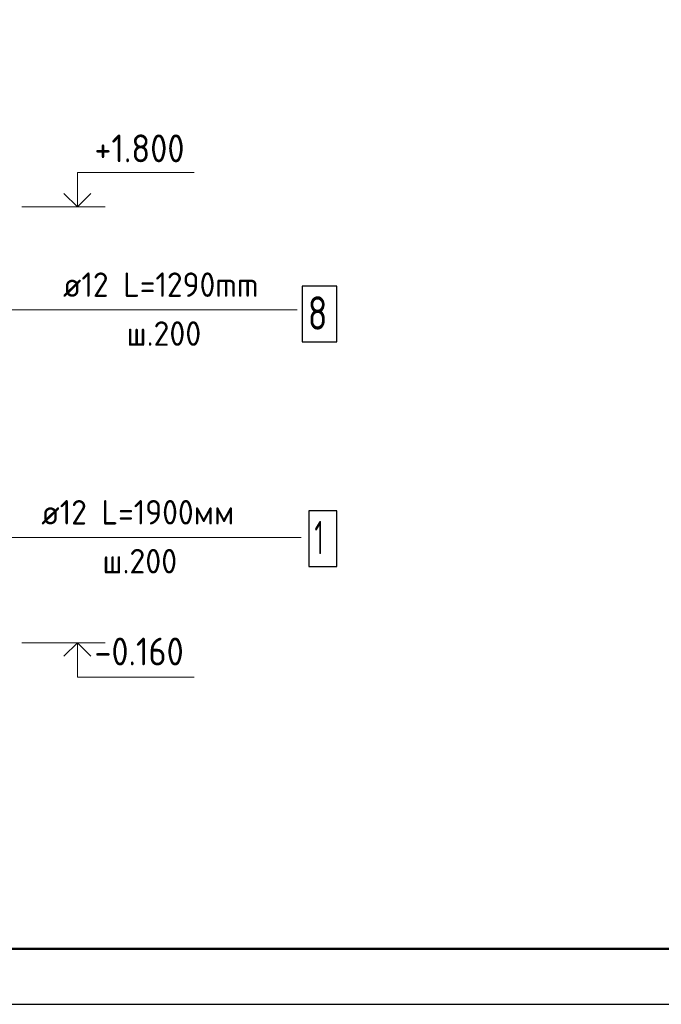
# Model space of a CAD drawing. Header units: millimetres. Extents: x 0 to 50400, y 0 to 35640.
# Tile 6 of 25: x 20488 to 27412, y 0 to 10628. Entities that reach past the tile are written whole.
import ezdxf

# ---------------------------------------------------------------- set-up
doc = ezdxf.new("R2010")
doc.units = ezdxf.units.MM
doc.linetypes.add('______2', pattern=[324, 240, -84])
for name, color, linetype, lineweight in [('Standard', 7, 'Continuous', 25), ('Высотные отметки', 7, 'Continuous', 25), ('Позиционная метка линия выноска', 7, 'Continuous', 13)]:
    doc.layers.add(name, color=color, linetype=linetype, lineweight=lineweight)
doc.layers.add('Стена обрамление П-обр.', color=7, linetype='Continuous', true_color=0xa0a0a0)
doc.layers.add('Стена фоновая арматура Х1', color=7, linetype='______2', true_color=0xa0a0a0)
doc.styles.add('ISOCPEUR', font='txt')

msp = doc.modelspace()

# ---------------------------------------------------------------- linework, layer by layer
at = {"layer": 'Standard', "color": 7, "linetype": 'Continuous', "lineweight": 25, "transparency": 33554687}
msp.add_lwpolyline([(0, 0), (50400, 0), (50400, 35640), (0, 35640), (0, 0)], close=True, dxfattribs=at)
at = {"layer": 'Standard', "color": 7, "linetype": 'Continuous', "lineweight": 13, "transparency": 33554687}
msp.add_lwpolyline([(50400, 35640), (0, 35640), (0, 0), (50400, 0), (50400, 35640)], dxfattribs=at)
at = {"layer": 'Standard', "color": 7, "linetype": 'Continuous', "lineweight": 50, "transparency": 33554687}
msp.add_lwpolyline([(2400, 35040), (49800, 35040), (49800, 600), (2400, 600), (2400, 35040)], close=True, dxfattribs=at)
at = {"layer": 'Высотные отметки', "color": 7, "linetype": 'Continuous', "lineweight": 35, "transparency": 33554687}
for p, q in [((21110, 8607), (20965, 8752)), ((21110, 8607), (20965, 8752)), ((21110, 8607), (21255, 8752)), ((21110, 8607), (21255, 8752)), ((21110, 3903), (20965, 3758)), ((21110, 3903), (20965, 3758)), ((21110, 3903), (21255, 3758)), ((21110, 3903), (21255, 3758))]:
    msp.add_line(p, q, dxfattribs=at)
at = {"layer": 'Высотные отметки', "color": 7, "linetype": 'Continuous', "lineweight": 13, "transparency": 33554687}
for p, q in [((20510, 8607), (21410, 8607)), ((20510, 8607), (21410, 8607)), ((20510, 3903), (21410, 3903)), ((20510, 3903), (21410, 3903))]:
    msp.add_line(p, q, dxfattribs=at)
for points in [[(21110, 8607), (21110, 8979), (22370, 8979)], [(21110, 8607), (21110, 8979), (22370, 8979)], [(21110, 3903), (21110, 3531), (22370, 3531)], [(21110, 3903), (21110, 3531), (22370, 3531)]]:
    msp.add_lwpolyline(points, dxfattribs=at)
at = {"layer": 'Позиционная метка линия выноска', "color": 7, "linetype": 'Continuous', "lineweight": 13, "transparency": 33554687}
for points in [[(17345, 7801), (17650, 7495), (23482, 7495)], [(15801, 5038), (19521, 5038), (23524, 5038)]]:
    msp.add_lwpolyline(points, dxfattribs=at)
at = {"layer": 'Стена обрамление П-обр.', "color": 7, "linetype": 'Continuous', "lineweight": 25, "transparency": 33554687}
msp.add_lwpolyline([(23537, 7150), (23909, 7150), (23909, 7750), (23537, 7750), (23537, 7150)], dxfattribs=at)
at = {"layer": 'Стена фоновая арматура Х1', "color": 7, "linetype": 'Continuous', "lineweight": 25, "transparency": 33554687}
msp.add_lwpolyline([(23609, 4726), (23909, 4726), (23909, 5326), (23609, 5326), (23609, 4726)], dxfattribs=at)

# ---------------------------------------------------------------- texts
at = {"layer": 'Высотные отметки', "color": 7, "linetype": 'Continuous', "lineweight": 25, "transparency": 33554687, "char_height": 300, "width": 1214.13, "attachment_point": 7, "style": 'ISOCPEUR'}
for s, insert in [('\\W0.90;+1.800', (21294, 9089)), ('\\W0.90;-0.160', (21294, 3658))]:
    msp.add_mtext(s, dxfattribs=dict(at, insert=insert))
at = {"layer": 'Стена обрамление П-обр.', "color": 7, "linetype": 'Continuous', "lineweight": 13, "transparency": 33554687, "attachment_point": 7, "style": 'ISOCPEUR'}
for s, insert, char_height, width in [('\\W0.94;ø12 L=1290mm ', (20955, 7636), 264, 2525.24), ('\\W0.78;8', (23597, 7282), 360, 391.69), ('\\W0.95;ш.200 ', (21641, 7108), 264, 1154.56)]:
    msp.add_mtext(s, dxfattribs=dict(at, insert=insert, char_height=char_height, width=width))
at = {"layer": 'Стена фоновая арматура Х1', "color": 7, "linetype": 'Continuous', "lineweight": 13, "transparency": 33554687, "attachment_point": 7, "style": 'ISOCPEUR'}
for s, insert, char_height, width in [('\\W0.94;ø12 L=1900мм ', (20721, 5179), 264, 2472.19), ('\\W0.56;1', (23669, 4858), 360, 280.01), ('\\W0.95;ш.200 ', (21381, 4651), 264, 1154.56)]:
    msp.add_mtext(s, dxfattribs=dict(at, insert=insert, char_height=char_height, width=width))

doc.saveas('drawing.dxf')
